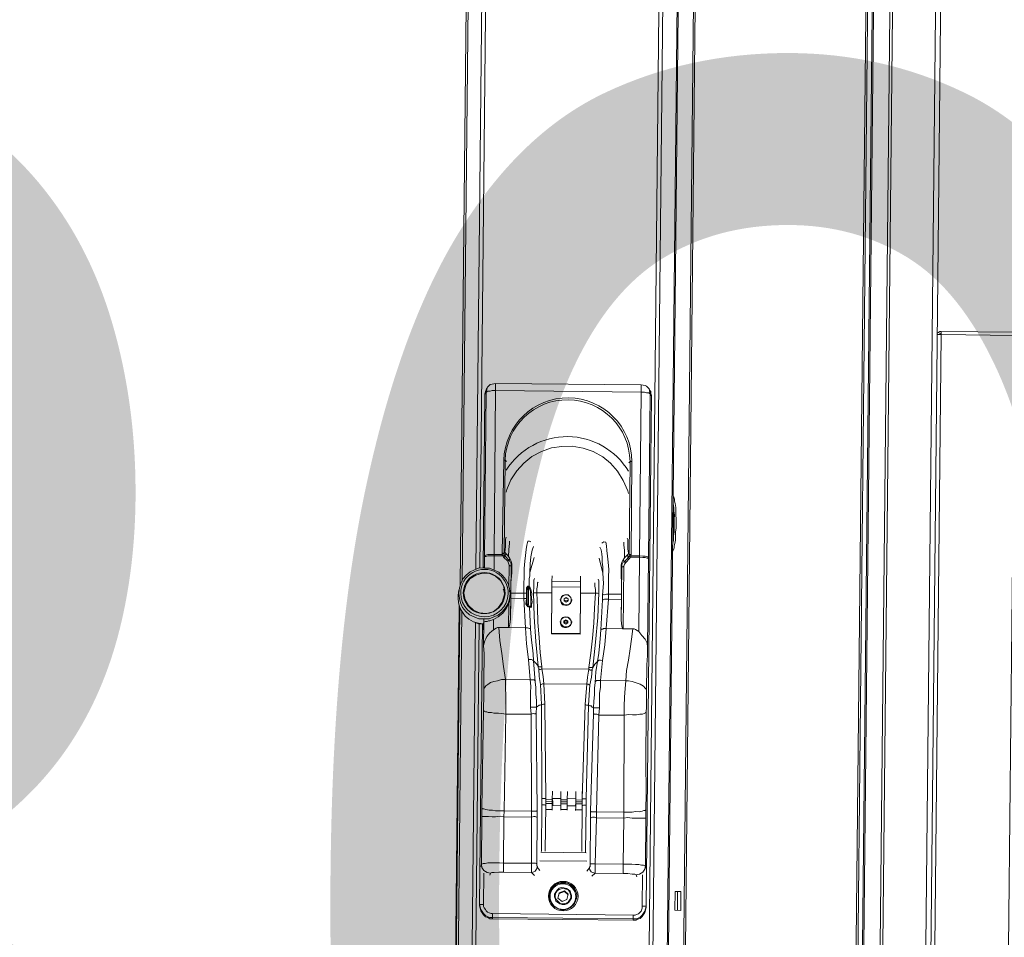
# Model space of a CAD drawing. Header units: metres. Extents: x 779 to 7046, y -512 to 9570.
# Tile 113 of 256: x 2473.997 to 2474.53, y -217.361 to -216.864. Entities that reach past the tile are written whole.
import ezdxf

# ---------------------------------------------------------------- set-up
doc = ezdxf.new("R2010")
doc.units = ezdxf.units.M
doc.linetypes.add('CIĄGłA', pattern=[0])
doc.layers.add('PDF _Geometria', color=7, linetype='Continuous')
doc.layers.add('zz-odwodnienie', color=5, linetype='Continuous')
doc.styles.get("Standard").update_dxf_attribs({"font": 'arial.ttf'})

# ---------------------------------------------------------------- blocks, each defined once
blk = doc.blocks.new('DYSTRYBUTOR GAZU HELIX 6000')
at = {"layer": 'PDF _Geometria', "lineweight": 9}
for points in [[(70878.05, 8545.73), (70877.69, 8545.73), (70877.34, 8545.73), (70877.34, 8543.62), (70877.34, 7793.61), (70877.34, 8543.62), (70877.69, 8543.62), (70878.4, 8543.62), (70885.81, 8543.62), (70886.51, 8543.62), (70886.87, 8543.62), (70887.56, 8543.62), (70887.9, 8543.62), (70892.51, 8543.62), (70977.53, 8543.62)], [(71108.05, 8545.73), (71131.68, 8545.73), (71131.68, 8543.62), (71131.68, 8543.26), (71131.68, 8542.91), (71131.68, 8542.56), (71131.68, 8542.21), (71131.68, 8541.5), (71132.03, 8541.5), (71132.74, 8541.5), (71133.1, 8541.5), (71133.79, 8541.5), (71134.16, 8541.5), (71134.52, 8541.5), (71134.52, 7278.18)], [(70990.57, 8543.62), (70983.87, 8543.62), (70983.87, 7177.64)], [(70992.34, 7177.3), (70992.34, 8543.62), (70992.34, 7177.3)], [(70885.81, 7177.64), (70885.81, 7773.13), (70885.81, 7177.64)], [(70981.76, 7177.64), (70981.76, 8543.62)], [(70981.76, 7177.64), (70981.76, 8543.62)], [(70983.87, 7177.64), (70983.87, 8543.62)], [(71107, 7180.11), (71107, 7180.82), (71107, 7181.54), (71107, 7182.58), (71107.34, 7182.58), (71107.69, 7182.58), (71108.05, 7182.58), (71108.4, 7182.58), (71108.4, 8541.5), (71131.68, 8541.5), (71131.68, 7182.58), (71108.4, 7182.58), (71108.4, 7181.54), (71108.4, 7180.82), (71108.4, 7180.11)], [(71097.47, 7181.87), (71097.47, 8541.5), (71097.83, 8541.5), (71098.16, 8541.5)], [(71107, 8541.5), (71098.16, 8541.5), (71098.16, 7181.87), (71107, 7182.58), (71107, 8541.5), (71107.34, 8541.5), (71107.69, 8541.5), (71108.05, 8541.5), (71108.4, 8541.5), (71108.4, 8542.21), (71108.4, 8542.56), (71108.4, 8542.91), (71108.4, 8543.26), (71108.4, 8543.62)], [(70992.34, 6717.27), (71000.45, 6717.27), (71000.82, 6717.27), (71001.17, 6717.27), (71001.52, 6717.27), (71001.52, 8267.39), (71001.52, 8267.74), (71001.52, 8268.09), (71001.52, 8268.45), (71029.74, 8268.45)], [(71029.74, 8267.39), (71001.52, 8267.39), (71001.17, 8267.39), (71000.82, 8267.39), (71000.45, 8267.39), (71000.45, 6717.27), (71000.45, 6716.91), (71000.1, 6716.57), (70999.74, 6716.57), (70999.39, 6716.22), (70992.34, 6716.22)], [(71059.72, 8268.45), (71087.23, 8268.45), (71087.23, 8268.09), (71087.23, 8267.74), (71087.23, 8267.39), (71088.3, 8267.39), (71089.7, 8266.68), (71091.13, 8266.33), (71092.17, 8265.27), (71092.88, 8264.22), (71093.58, 8263.16), (71093.94, 8261.74), (71093.94, 8260.33), (71093.94, 7239.39)], [(71093.94, 8260.33), (71094.65, 8260.33), (71095, 8260.33), (71095, 7239.39), (71094.65, 7239.39), (71093.94, 7239.39), (71092.53, 7239.39), (71092.53, 7237.26), (71093.24, 7237.26), (71093.58, 7237.26), (71093.94, 7237.26), (71094.29, 7237.26)], [(71136.66, 7249.97), (71136.29, 7249.97), (71135.95, 7249.97), (71135.59, 7249.97), (71134.52, 7249.97), (71135.22, 7250.33), (71135.95, 7250.33), (71136.66, 7250.33), (71136.66, 7931.9), (71135.95, 7931.9), (71135.22, 7931.9), (71134.52, 7931.9), (71134.52, 7931.54), (71134.52, 7932.59), (71135.22, 7932.96), (71135.95, 7933.65), (71136.66, 7933.65)], [(71136.66, 7932.59), (71136.29, 7932.59), (71135.95, 7932.25), (71135.59, 7931.9)], [(71176.51, 7933.65), (71136.66, 7933.65), (71136.66, 7933.31), (71136.66, 7932.96), (71136.66, 7932.59), (71136.66, 7932.25), (71136.66, 7931.9), (71176.51, 7931.9), (71176.51, 7250.33), (71177.21, 7250.33), (71177.92, 7250.33), (71178.27, 7249.97), (71178.62, 7249.97), (71177.56, 7249.97), (71177.21, 7249.97), (71176.87, 7249.97), (71176.51, 7249.97)], [(70889.69, 7897.33), (70890.04, 7897.33), (70890.04, 7897.67), (70890.4, 7898.02), (70890.73, 7899.79), (70891.08, 7900.85), (70891.8, 7901.55), (70892.51, 7902.26), (70893.57, 7902.61), (70895.34, 7902.97), (70974.35, 7902.97), (70976.47, 7902.61), (70977.18, 7902.26), (70977.86, 7901.55), (70978.58, 7900.85), (70978.94, 7899.79), (70979.29, 7898.02), (70979.29, 7809.48), (70979.29, 7809.13), (70979.29, 7760.8)], [(70890.4, 7899.79), (70890.73, 7900.49), (70890.73, 7900.14), (70890.4, 7899.44), (70890.04, 7898.39), (70889.69, 7897.33), (70889.69, 7802.78)], [(70890.04, 7898.74), (70890.4, 7899.44)], [(70895.34, 7902.97), (70895.34, 7901.91), (70895.34, 7900.49), (70895.34, 7899.08), (70893.57, 7899.08), (70892.51, 7898.74), (70891.8, 7898.74), (70891.08, 7898.74), (70890.73, 7898.39), (70890.4, 7898.02), (70890.4, 7809.48)], [(70890.4, 7809.13), (70890.4, 7809.48), (70891.08, 7809.83), (70892.15, 7810.19), (70893.57, 7810.19), (70895.68, 7810.19), (70895.34, 7899.08), (70974.35, 7899.08), (70974.35, 7810.19), (70976.11, 7810.19), (70977.53, 7810.19), (70978.94, 7809.83), (70979.29, 7809.48)], [(70895.34, 7902.97), (70895.34, 7902.97)], [(70896.73, 7615.45), (70972.95, 7615.45), (70972.95, 7615.1), (70972.95, 7614.74), (70972.95, 7614.4), (70972.95, 7614.05), (70972.95, 7613.69), (70972.95, 7613.34), (70972.95, 7612.62), (70896.73, 7612.62), (70896.73, 7613.34), (70972.95, 7613.34), (70974.35, 7613.34), (70975.39, 7613.69), (70976.82, 7614.4), (70977.86, 7615.45), (70978.58, 7616.51), (70979.29, 7617.57), (70979.65, 7618.98), (70980, 7620.39), (70980, 7897.33), (70979.65, 7897.33), (70979.65, 7897.67), (70979.29, 7898.02), (70979.29, 7898.39), (70978.94, 7898.39), (70978.58, 7898.74), (70977.86, 7898.74), (70977.18, 7898.74), (70976.11, 7899.08), (70974.35, 7899.08), (70974.35, 7900.49), (70974.35, 7901.91), (70974.35, 7902.97)], [(70974.35, 7902.97), (70974.35, 7902.97)], [(70980, 7897.33), (70979.65, 7898.39), (70979.65, 7899.44), (70978.94, 7900.14), (70978.94, 7900.49)], [(70979.29, 7899.44), (70979.65, 7899.08)], [(70901.69, 7844.05), (70902.04, 7845.46), (70904.14, 7850.75), (70907.32, 7855.68), (70911.21, 7859.93), (70915.43, 7863.45), (70920.74, 7866.27), (70926.01, 7868.4), (70931.66, 7869.09), (70937.31, 7869.45), (70943.3, 7868.4), (70948.6, 7866.63), (70953.89, 7863.81), (70958.12, 7860.27), (70962, 7856.04), (70965.18, 7851.1), (70967.65, 7845.46), (70968, 7844.05)], [(70967.65, 7810.55), (70968, 7810.89), (70968.36, 7811.59), (70968.69, 7810.89), (70968.69, 7861.34), (70969.05, 7861.34), (70969.41, 7861.34), (70969.76, 7861.34), (70969.76, 7810.89), (70969.76, 7810.19), (70969.41, 7810.55), (70969.05, 7810.55), (70968.69, 7810.55), (70968.69, 7810.19), (70968.69, 7809.83)], [(70992.34, 7813), (70992.68, 7813.71), (70993.04, 7814.78), (70993.04, 7815.83), (70993.4, 7817.24), (70993.75, 7819), (70993.75, 7821.12), (70993.75, 7823.23), (70994.11, 7825.7), (70994.11, 7827.82), (70994.11, 7830.3), (70993.75, 7832.77), (70993.75, 7834.87), (70993.75, 7836.64), (70993.4, 7838.77), (70993.04, 7840.17), (70993.04, 7841.22), (70992.68, 7842.29), (70992.34, 7842.65)], [(70992.34, 7816.89), (70992.34, 7817.24), (70992.68, 7819), (70992.68, 7821.12), (70993.04, 7823.23), (70993.04, 7825.7), (70993.04, 7827.82), (70993.04, 7830.3), (70993.04, 7832.77), (70992.68, 7834.87), (70992.68, 7836.64), (70992.34, 7838.77), (70992.34, 7839.1)], [(70901.33, 7811.59), (70901.69, 7814.42), (70901.69, 7816.89), (70901.69, 7818.65), (70902.04, 7819.71)], [(70967.65, 7819.71), (70968, 7819), (70968, 7817.58), (70968, 7816.18), (70968, 7814.06), (70968.36, 7811.59)], [(70903.79, 7817.58), (70903.79, 7816.18), (70903.43, 7813), (70903.43, 7809.13)], [(70914.03, 7781.95), (70914.03, 7782.31), (70914.39, 7782.31), (70914.03, 7782.31), (70913.68, 7782.67), (70913.68, 7783.02), (70913.32, 7783.36), (70913.68, 7786.56), (70913.32, 7786.56), (70913.32, 7789.38), (70912.61, 7789.38), (70911.9, 7789.38), (70911.9, 7793.95), (70911.9, 7798.53), (70911.9, 7802.78), (70912.25, 7806.66), (70912.61, 7809.83), (70912.96, 7813), (70913.32, 7815.47), (70913.68, 7817.58), (70914.75, 7817.58), (70915.43, 7817.24)], [(70913.68, 7817.58), (70913.68, 7817.58)], [(70915.08, 7800.67), (70915.08, 7805.24), (70915.43, 7809.13), (70916.14, 7812.66), (70916.84, 7814.78)], [(70954.59, 7800.67), (70954.59, 7804.19), (70954.23, 7806.66), (70954.23, 7809.13), (70953.89, 7811.23), (70953.53, 7813.35), (70952.83, 7814.78)], [(70954.59, 7788.67), (70954.95, 7789.02), (70955.65, 7789.02), (70956.7, 7789.38), (70957.77, 7789.38), (70957.77, 7793.95), (70957.77, 7798.53), (70957.77, 7802.78), (70957.42, 7806.66), (70957.06, 7809.83), (70956.7, 7813), (70956.36, 7815.47), (70956.01, 7817.58), (70954.95, 7817.58), (70953.89, 7816.89)], [(70956.01, 7817.58), (70956.01, 7817.58)], [(70965.87, 7817.58), (70965.87, 7816.18), (70966.23, 7813), (70966.23, 7809.13)], [(70904.85, 7775.25), (70904.85, 7804.19), (70904.5, 7804.19), (70904.14, 7804.19), (70903.79, 7804.53), (70903.43, 7805.6), (70903.08, 7806.66), (70900.61, 7808.77), (70900.26, 7809.48), (70895.68, 7809.48), (70893.57, 7809.48), (70892.15, 7809.48), (70891.08, 7809.13), (70890.4, 7809.13), (70890.4, 7802.78), (70887.56, 7802.78), (70885.09, 7801.71), (70882.62, 7800.67), (70880.52, 7798.89), (70878.73, 7796.78), (70877.69, 7794.3), (70876.98, 7791.85), (70876.62, 7789.02), (70876.98, 7786.2), (70877.69, 7783.72), (70878.73, 7781.26), (70880.52, 7779.14), (70882.62, 7777.36), (70885.09, 7776.32), (70887.56, 7775.25), (70890.4, 7775.25), (70890.4, 7773.49), (70891.08, 7773.85), (70892.15, 7773.85), (70892.87, 7774.21), (70893.57, 7774.21), (70895.68, 7774.91), (70898.14, 7776.32), (70900.61, 7778.43), (70902.39, 7780.9), (70903.79, 7783.72), (70904.14, 7784.78), (70904.14, 7785.85), (70904.5, 7787.96), (70904.5, 7789.71), (70904.14, 7790.78), (70904.14, 7790.07)], [(70895.68, 7802.07), (70895.68, 7809.48), (70895.68, 7810.19), (70899.9, 7810.19), (70900.26, 7810.55), (70900.61, 7810.55), (70900.96, 7810.55), (70900.96, 7810.19), (70900.96, 7809.83)], [(70900.61, 7808.77), (70900.96, 7808.77), (70901.33, 7809.13), (70901.33, 7809.48), (70900.96, 7809.83), (70900.61, 7809.48), (70900.26, 7809.48), (70899.9, 7809.83), (70899.9, 7810.19), (70899.9, 7810.89)], [(70900.96, 7810.19), (70900.96, 7810.89), (70901.33, 7811.59), (70901.69, 7810.89), (70902.04, 7810.55)], [(70905.21, 7805.24), (70904.85, 7806.66), (70904.14, 7808.06)], [(70917.21, 7808.77), (70915.08, 7800.67), (70915.08, 7798.89), (70914.75, 7797.13), (70914.75, 7795.36), (70914.75, 7792.9), (70915.08, 7792.9), (70915.43, 7792.18), (70915.78, 7790.78), (70916.14, 7789.02), (70916.14, 7786.92), (70916.48, 7784.78), (70916.14, 7783.02), (70916.14, 7781.95), (70915.78, 7781.61), (70915.08, 7781.95), (70915.78, 7769.97)], [(70953.89, 7769.97), (70954.59, 7786.2), (70954.59, 7788.67), (70954.95, 7795.01), (70954.59, 7800.67), (70952.47, 7808.77)], [(70965.53, 7808.06), (70964.82, 7806.66), (70964.47, 7805.24)], [(70969.05, 7808.77), (70968.69, 7808.77), (70968.36, 7809.13), (70968.36, 7809.48), (70968.69, 7809.83), (70969.05, 7809.83), (70969.05, 7809.48), (70969.41, 7809.48), (70969.76, 7809.83), (70969.76, 7810.19), (70974.35, 7810.19), (70974.35, 7809.48), (70969.41, 7809.48), (70969.05, 7808.77), (70966.94, 7806.66), (70966.23, 7805.6), (70965.87, 7804.53)], [(70968.69, 7810.19), (70968.69, 7810.89), (70969.05, 7810.89), (70969.41, 7810.89), (70969.76, 7810.89)], [(70979.29, 7809.13), (70978.58, 7809.13), (70977.53, 7809.48), (70976.11, 7809.48), (70974.35, 7809.48), (70974.35, 7769.26)], [(70890.04, 7803.49), (70890.04, 7803.13), (70890.04, 7802.78)], [(70890.4, 7802.78), (70893.21, 7802.78), (70895.68, 7801.71), (70898.14, 7800.67), (70900.26, 7798.89), (70902.04, 7796.78), (70903.43, 7794.3), (70904.14, 7791.85), (70904.5, 7789.02), (70904.14, 7786.2), (70903.43, 7783.72), (70902.04, 7781.26), (70900.26, 7779.14), (70898.14, 7777.36), (70895.68, 7776.32), (70893.21, 7775.25), (70890.4, 7775.25)], [(70904.85, 7786.56), (70904.85, 7789.38), (70904.85, 7795.01), (70905.21, 7800.31), (70905.21, 7805.24), (70904.85, 7804.19), (70904.85, 7805.24), (70904.5, 7805.96), (70904.14, 7806.66), (70903.79, 7807.01), (70903.43, 7807.01), (70903.08, 7806.66)], [(70903.79, 7792.54), (70903.79, 7804.53)], [(70964.82, 7789.38), (70957.77, 7789.38), (70957.77, 7786.56), (70964.82, 7786.56), (70964.82, 7775.25), (70965.18, 7772.08), (70965.53, 7771.03), (70965.53, 7770.67), (70965.87, 7770.67), (70965.87, 7804.53), (70965.53, 7804.19), (70965.18, 7804.19), (70964.82, 7804.19), (70964.82, 7775.25)], [(70966.94, 7806.66), (70966.58, 7806.66), (70966.23, 7807.01), (70965.53, 7806.66), (70965.18, 7805.96), (70964.82, 7805.24), (70964.82, 7804.19), (70964.47, 7805.24), (70964.47, 7800.31), (70964.82, 7795.01), (70964.82, 7789.38), (70964.82, 7786.56)], [(70917.21, 7790.07), (70917.21, 7792.9), (70917.21, 7794.67), (70917.21, 7796.42), (70917.56, 7797.48)], [(70952.12, 7797.48), (70952.47, 7796.42), (70952.47, 7794.67), (70952.47, 7792.54), (70952.47, 7790.07), (70952.12, 7776.67), (70951.07, 7763.25), (70949.65, 7749.5), (70949.29, 7749.5), (70948.95, 7749.5), (70948.24, 7749.5), (70947.53, 7749.5), (70947.53, 7748.45), (70922.13, 7748.45), (70922.13, 7749.5)], [(70942.59, 7798.89), (70942.59, 7796.08), (70942.59, 7795.36), (70942.59, 7794.3), (70942.59, 7792.9), (70942.59, 7791.85), (70942.59, 7789.71), (70942.59, 7767.86), (70927.08, 7767.86), (70927.08, 7789.71), (70927.08, 7791.85), (70927.08, 7793.61), (70927.08, 7795.01), (70927.08, 7795.36)], [(70927.08, 7792.9), (70927.08, 7793.61), (70927.08, 7794.67), (70927.08, 7796.08), (70927.08, 7798.89)], [(70914.39, 7782.31), (70914.39, 7783.36), (70914.39, 7785.13), (70914.39, 7786.92), (70914.39, 7788.67), (70914.39, 7790.43), (70914.39, 7791.49), (70914.03, 7792.18), (70914.03, 7792.54), (70914.39, 7792.54), (70914.75, 7792.18), (70914.03, 7792.18), (70913.68, 7792.18), (70913.68, 7792.54), (70913.32, 7792.54), (70913.68, 7792.54), (70913.68, 7792.9), (70914.03, 7793.25), (70914.39, 7793.25), (70914.75, 7793.25), (70914.75, 7792.9), (70914.75, 7792.54), (70914.39, 7792.54)], [(70913.68, 7789.02), (70913.68, 7789.38), (70913.32, 7789.38), (70913.32, 7792.54)], [(70913.68, 7792.18), (70913.68, 7792.54), (70914.03, 7792.54), (70914.39, 7792.54), (70914.39, 7792.9), (70914.75, 7792.9), (70914.75, 7793.25)], [(70913.68, 7792.54), (70914.03, 7792.54)], [(70913.68, 7786.56), (70913.68, 7789.02), (70913.68, 7792.18), (70914.03, 7792.18), (70914.03, 7791.85), (70913.68, 7790.78), (70913.68, 7789.38), (70913.68, 7787.6), (70913.68, 7785.85), (70913.68, 7784.42), (70914.03, 7783.02), (70914.03, 7782.31), (70913.68, 7782.67)], [(70914.03, 7792.54), (70914.03, 7792.54)], [(70914.03, 7792.18), (70914.03, 7792.18)], [(70914.03, 7792.18), (70914.03, 7792.18)], [(70914.03, 7792.18), (70914.03, 7792.18)], [(70914.03, 7792.18), (70914.03, 7792.18)], [(70914.03, 7792.18), (70914.03, 7792.18)], [(70914.03, 7792.18), (70914.03, 7792.18)], [(70915.43, 7782.31), (70915.78, 7782.31), (70915.78, 7783.36), (70915.78, 7785.13), (70915.78, 7786.92), (70915.43, 7788.67), (70915.43, 7790.43), (70915.08, 7791.49), (70914.75, 7792.18), (70915.08, 7792.18), (70915.08, 7792.54), (70915.08, 7792.9)], [(70950.35, 7795.36), (70950.35, 7795.01), (70950.35, 7793.61), (70950.71, 7791.85), (70950.71, 7789.71), (70942.59, 7789.71), (70942.59, 7767.5), (70927.08, 7767.5), (70927.08, 7789.71), (70918.95, 7789.71), (70918.95, 7791.85), (70919.31, 7793.61), (70919.31, 7795.01), (70919.67, 7795.36)], [(70927.08, 7796.08), (70942.59, 7796.08)], [(70927.08, 7791.49), (70927.08, 7792.9), (70942.59, 7792.9), (70942.59, 7791.49)], [(70876.26, 7786.56), (70876.62, 7783.72), (70877.34, 7780.9), (70878.73, 7778.79), (70880.16, 7776.67), (70882.26, 7774.91), (70884.75, 7773.49), (70887.56, 7772.44), (70890.04, 7772.44), (70887.56, 7772.8), (70884.75, 7773.49), (70882.26, 7774.91), (70880.16, 7776.67), (70878.73, 7778.79), (70877.34, 7781.26), (70876.62, 7783.72), (70876.26, 7786.56), (70876.26, 7787.96), (70876.62, 7790.78)], [(70876.26, 7786.56), (70876.26, 7786.56)], [(70879.45, 7788.31), (70879.45, 7787.25)], [(70901.69, 7787.96), (70901.69, 7788.67), (70901.33, 7789.71), (70900.96, 7790.78), (70900.61, 7791.49)], [(70901.33, 7789.02), (70900.96, 7790.78)], [(70914.03, 7782.67), (70913.32, 7783.36), (70912.96, 7783.36), (70913.32, 7786.56), (70912.61, 7786.56), (70911.9, 7786.56), (70904.85, 7786.56), (70904.85, 7775.25), (70904.5, 7772.44), (70904.14, 7771.03), (70904.14, 7770.67), (70903.79, 7770.67), (70903.79, 7783.72)], [(70914.75, 7753.4), (70915.78, 7753.4), (70916.48, 7753.4), (70917.21, 7753.04), (70917.56, 7752.69), (70917.21, 7756.55), (70916.84, 7759.73), (70916.48, 7762.57), (70916.14, 7765.75), (70915.78, 7769.97), (70915.43, 7770.33), (70915.08, 7770.33), (70914.03, 7770.67), (70912.96, 7770.67), (70911.9, 7786.56), (70911.9, 7789.38), (70904.85, 7789.38)], [(70914.39, 7791.49), (70913.68, 7791.49)], [(70935.89, 7785.48), (70935.89, 7786.56), (70934.84, 7787.25), (70933.78, 7786.56), (70933.78, 7785.48), (70934.84, 7784.78), (70935.89, 7785.48), (70935.89, 7785.85), (70934.84, 7785.48), (70933.78, 7785.85), (70933.78, 7785.48)], [(70934.48, 7786.92), (70934.84, 7786.92), (70935.2, 7786.92)], [(70952.47, 7790.07), (70952.47, 7789.71), (70951.78, 7789.71), (70951.42, 7789.71), (70950.71, 7789.71), (70950.35, 7781.61), (70950, 7773.49), (70949.29, 7765.39), (70948.6, 7757.26), (70947.53, 7749.5)], [(70954.95, 7753.4), (70953.89, 7753.4), (70953.18, 7753.4), (70952.47, 7753.04), (70952.12, 7752.69), (70952.83, 7757.26), (70953.18, 7761.14), (70953.53, 7765.04), (70953.89, 7769.97), (70954.23, 7770.33), (70954.59, 7770.33), (70954.95, 7770.33), (70955.3, 7770.67), (70955.65, 7770.67), (70956.7, 7770.67), (70957.77, 7786.56), (70956.7, 7786.56), (70955.65, 7786.56), (70954.95, 7786.2), (70954.59, 7786.2)], [(70876.98, 7180.82), (70876.98, 7781.95)], [(70914.75, 7781.95), (70914.75, 7782.31), (70914.39, 7782.31), (70914.75, 7782.31), (70915.08, 7782.31), (70915.08, 7781.95), (70914.75, 7781.95), (70914.39, 7781.95), (70914.03, 7782.31), (70913.68, 7782.31), (70913.68, 7782.67), (70913.32, 7782.67), (70913.32, 7783.02), (70912.96, 7783.36)], [(70914.03, 7782.31), (70914.03, 7782.31)], [(70914.03, 7782.31), (70914.03, 7782.31)], [(70914.03, 7782.31), (70914.75, 7782.31), (70915.43, 7782.31), (70915.43, 7781.95), (70915.78, 7781.95), (70915.78, 7781.61)], [(70915.78, 7781.95), (70915.43, 7782.31), (70915.08, 7782.31)], [(70877.34, 7177.3), (70877.34, 7780.9)], [(70877.34, 7177.3), (70877.34, 7780.9)], [(70889.69, 7772.44), (70889.69, 7620.39), (70889.69, 7619.68), (70890.04, 7618.26), (70890.4, 7616.87), (70891.08, 7615.8), (70891.8, 7614.74), (70892.87, 7613.69), (70894.26, 7613.34), (70895.34, 7612.62), (70896.73, 7612.62)], [(70890.73, 7737.17), (70890.73, 7741.73), (70890.73, 7746.34), (70890.73, 7751.26), (70890.73, 7756.22), (70890.4, 7760.8), (70890.4, 7773.49), (70890.04, 7772.44), (70890.04, 7771.03), (70890.04, 7770.33), (70890.04, 7769.97), (70890.04, 7769.61), (70890.04, 7769.26)], [(70890.04, 7772.44), (70890.04, 7772.44)], [(70890.4, 7773.49), (70890.4, 7773.49)], [(70890.73, 7725.53), (70890.73, 7728.34), (70890.73, 7731.52), (70890.73, 7734.34), (70890.73, 7737.17), (70891.08, 7737.87), (70891.8, 7738.93), (70892.87, 7739.62), (70894.26, 7740.69), (70896.04, 7741.4), (70898.14, 7741.73), (70900.26, 7742.45), (70902.39, 7742.45), (70901.33, 7749.5), (70900.26, 7756.55), (70899.22, 7763.61), (70898.5, 7770.67), (70897.79, 7770.67), (70897.09, 7770.33), (70895.68, 7769.26), (70895.68, 7774.91)], [(70898.5, 7770.67), (70903.79, 7770.67), (70912.96, 7770.67), (70913.68, 7761.85), (70914.75, 7753.4), (70915.78, 7742.45), (70916.84, 7742.45), (70917.9, 7742.45), (70918.26, 7742.09), (70918.61, 7741.4)], [(70933.78, 7773.49), (70933.78, 7774.57), (70934.84, 7775.25), (70935.89, 7774.57), (70935.89, 7773.49)], [(70933.78, 7773.85), (70933.78, 7774.21), (70934.13, 7774.21), (70934.48, 7774.57), (70934.84, 7774.57), (70935.2, 7774.57), (70935.56, 7774.21), (70935.89, 7774.21), (70935.89, 7773.85)], [(70934.48, 7774.91), (70934.84, 7774.91), (70935.2, 7774.91)], [(70979.29, 7668.01), (70978.94, 7668.01), (70978.22, 7668.01), (70977.18, 7668.01), (70975.75, 7668.01), (70973.64, 7668.01), (70971.87, 7668.01), (70969.41, 7668.37), (70967.3, 7668.01), (70967.3, 7671.2), (70969.41, 7671.2), (70971.87, 7671.2), (70973.64, 7671.54), (70975.75, 7671.54), (70977.18, 7671.89), (70978.22, 7672.24), (70978.94, 7672.24), (70979.29, 7672.6), (70979.29, 7681.42), (70978.94, 7699.07), (70978.94, 7725.53), (70978.58, 7725.17), (70977.86, 7724.82), (70976.82, 7724.46), (70975.39, 7724.46), (70973.64, 7724.1), (70971.52, 7724.1), (70969.41, 7724.1), (70966.94, 7723.74), (70966.94, 7728.69), (70966.94, 7733.63), (70967.3, 7738.22), (70967.65, 7742.45), (70968, 7748.09), (70969.05, 7753.73), (70969.76, 7759.73), (70970.47, 7765.04), (70971.17, 7770.67), (70965.87, 7770.67), (70956.7, 7770.67), (70956.01, 7761.85), (70954.95, 7753.4), (70953.89, 7742.45), (70952.83, 7742.45), (70951.78, 7742.45), (70951.42, 7742.09), (70951.07, 7741.4), (70950.71, 7738.22), (70950.71, 7734.7), (70950.35, 7731.17), (70950.35, 7727.64), (70950.71, 7727.64), (70951.42, 7727.64), (70952.47, 7727.64), (70953.53, 7727.64), (70953.18, 7723.74), (70966.94, 7723.74), (70967.3, 7671.2), (70952.47, 7671.2), (70952.47, 7669.78), (70952.47, 7668.01), (70951.42, 7668.37), (70950.35, 7668.37), (70949.65, 7668.01), (70949.29, 7668.01)], [(70978.94, 7737.17), (70978.94, 7741.73), (70978.94, 7746.34), (70978.94, 7751.26), (70979.29, 7756.22), (70979.29, 7760.8), (70978.94, 7762.91), (70977.86, 7765.04), (70976.11, 7767.14), (70974.35, 7769.26), (70972.58, 7770.33), (70971.87, 7770.67), (70971.17, 7770.67)], [(70923.92, 7729.39), (70923.21, 7729.39), (70922.48, 7729.05), (70922.13, 7729.05), (70921.42, 7739.98), (70920.74, 7744.22), (70920.38, 7748.45), (70920.02, 7749.16), (70920.02, 7749.86), (70918.95, 7751.26), (70917.56, 7752.69), (70918.61, 7741.4), (70918.95, 7738.22), (70918.95, 7734.7), (70919.31, 7731.17), (70919.31, 7727.64), (70918.95, 7727.64), (70918.26, 7727.64), (70917.56, 7727.64), (70916.14, 7727.64)], [(70951.07, 7741.4), (70951.42, 7747.05), (70952.12, 7752.69), (70950.71, 7751.26), (70949.65, 7749.5), (70949.65, 7749.16), (70949.29, 7748.45), (70948.95, 7744.22), (70948.24, 7739.98), (70947.53, 7729.05), (70947.18, 7729.05), (70946.48, 7729.05), (70945.77, 7729.39), (70944.7, 7678.23), (70945.42, 7678.23), (70946.13, 7678.23), (70946.83, 7678.23)], [(70921.42, 7739.98), (70921.78, 7739.98), (70922.48, 7740.34), (70923.21, 7740.34), (70922.84, 7744.22), (70922.13, 7748.45), (70921.42, 7748.09), (70921.07, 7748.09), (70920.38, 7748.45)], [(70948.24, 7739.98), (70947.88, 7739.98), (70947.18, 7740.34), (70946.48, 7740.34), (70946.83, 7744.22), (70947.53, 7748.45), (70948.24, 7748.09), (70948.95, 7748.09), (70949.29, 7748.45)], [(70919.31, 7724.46), (70918.95, 7724.1), (70918.26, 7724.1), (70917.56, 7724.1), (70916.48, 7723.74), (70917.21, 7671.2), (70902.39, 7671.2), (70900.26, 7671.2), (70897.79, 7671.2), (70896.04, 7671.54), (70894.26, 7671.54), (70892.51, 7671.89), (70891.44, 7672.24), (70890.73, 7672.24), (70890.4, 7672.6), (70890.73, 7725.53), (70891.08, 7725.17), (70891.8, 7724.82), (70892.15, 7724.82), (70892.51, 7724.82), (70893.21, 7724.46), (70894.26, 7724.46), (70894.6, 7724.46), (70894.96, 7724.46), (70896.39, 7724.1), (70897.43, 7724.1), (70898.86, 7724.1), (70900.61, 7724.1), (70902.74, 7723.74), (70916.48, 7723.74), (70916.14, 7727.64), (70916.14, 7731.52), (70916.14, 7735.38), (70916.14, 7738.93), (70915.78, 7742.45), (70902.39, 7742.45), (70902.39, 7738.22), (70902.74, 7733.63), (70902.74, 7728.69), (70902.74, 7723.74), (70902.39, 7671.2), (70902.39, 7668.01), (70900.26, 7668.37), (70897.79, 7668.01), (70896.04, 7668.01), (70893.91, 7668.01), (70892.51, 7668.01), (70891.44, 7668.01), (70890.73, 7668.01), (70890.4, 7668.01)], [(70945.77, 7729.39), (70946.48, 7740.34), (70923.21, 7740.34), (70923.92, 7729.39), (70924.96, 7678.23), (70924.25, 7678.23), (70923.56, 7678.23), (70923.21, 7678.23), (70922.84, 7678.23)], [(70978.94, 7725.53), (70978.94, 7728.34), (70978.94, 7731.52), (70978.94, 7734.34), (70978.94, 7737.17), (70978.94, 7737.87), (70978.22, 7738.56), (70977.18, 7739.62), (70975.39, 7740.69), (70973.3, 7741.4), (70971.17, 7742.09), (70969.05, 7742.45), (70967.65, 7742.45), (70953.89, 7742.45), (70953.89, 7738.93), (70953.53, 7735.38), (70953.53, 7731.52), (70953.53, 7727.64)], [(70924.96, 7678.23), (70924.96, 7676.83), (70924.96, 7675.43), (70924.96, 7674.36), (70924.25, 7674.72), (70923.56, 7674.72), (70923.21, 7674.72), (70922.84, 7674.72), (70922.84, 7678.23), (70922.13, 7729.05), (70921.42, 7728.69), (70920.74, 7728.69), (70920.02, 7727.98), (70919.31, 7727.64), (70919.31, 7724.46), (70920.38, 7671.54), (70920.38, 7668.01), (70920.38, 7642.96), (70920.38, 7642.27), (70920.38, 7641.56), (70920.74, 7641.21), (70920.74, 7640.85), (70920.38, 7639.79), (70919.67, 7638.74), (70918.95, 7638.38), (70917.56, 7638.02), (70919.31, 7636.27)], [(70944.7, 7678.23), (70944.7, 7676.83), (70944.7, 7675.43), (70944.7, 7674.36), (70945.42, 7674.72), (70946.13, 7674.72), (70946.48, 7674.72), (70946.83, 7674.72), (70946.83, 7678.23), (70947.53, 7729.05), (70948.24, 7728.69), (70948.95, 7728.69), (70949.65, 7727.98), (70950.35, 7727.64), (70950.35, 7724.46), (70949.29, 7671.54), (70949.29, 7668.01), (70949.29, 7642.96), (70949.29, 7642.6), (70949.29, 7642.27), (70949.29, 7641.56), (70948.95, 7641.21), (70948.95, 7640.85), (70949.29, 7639.79), (70950, 7638.74), (70950.71, 7638.38), (70952.12, 7638.02), (70950.35, 7636.27)], [(70950.35, 7724.46), (70950.71, 7724.1), (70951.42, 7724.1), (70952.12, 7724.1), (70953.18, 7723.74), (70952.47, 7671.2), (70951.42, 7671.2), (70950.35, 7671.2), (70949.65, 7671.2), (70949.29, 7671.54)], [(70924.96, 7682.13), (70924.96, 7677.54), (70924.96, 7677.19), (70924.96, 7676.83), (70924.96, 7676.48), (70924.96, 7675.43), (70924.96, 7674.72), (70924.96, 7674.36), (70924.96, 7673.65), (70924.96, 7673.31), (70924.96, 7672.95), (70924.96, 7672.6), (70924.96, 7672.24), (70924.96, 7671.89)], [(70928.48, 7682.13), (70928.48, 7677.54), (70928.48, 7677.19), (70928.48, 7676.83), (70928.48, 7676.48), (70928.48, 7675.43), (70928.48, 7674.72), (70928.48, 7674.36), (70928.48, 7673.65), (70928.48, 7673.31), (70928.48, 7672.95), (70928.48, 7672.6), (70928.48, 7672.24), (70928.48, 7671.89)], [(70933.08, 7682.13), (70933.08, 7677.54), (70933.08, 7677.19), (70933.08, 7676.83), (70933.08, 7676.48), (70933.08, 7675.43), (70933.08, 7674.72), (70933.08, 7674.36), (70933.08, 7673.65), (70933.08, 7673.31), (70933.08, 7672.95), (70933.08, 7672.6), (70933.08, 7672.24), (70933.08, 7671.89)], [(70936.6, 7682.13), (70936.6, 7677.54), (70936.6, 7677.19), (70936.6, 7676.83), (70936.6, 7676.48), (70936.6, 7675.43), (70936.6, 7674.72), (70936.6, 7674.36), (70936.6, 7673.65), (70936.6, 7673.31), (70936.6, 7672.95), (70936.6, 7672.6), (70936.6, 7672.24), (70936.6, 7671.89)], [(70941.19, 7682.13), (70941.19, 7677.54), (70941.19, 7677.19), (70941.19, 7676.83), (70941.19, 7676.48), (70941.19, 7675.43), (70941.19, 7674.72), (70941.19, 7674.36), (70941.19, 7673.65), (70941.19, 7673.31), (70941.19, 7672.95), (70941.19, 7672.6), (70941.19, 7672.24), (70941.19, 7671.89)], [(70944.7, 7682.13), (70944.7, 7677.54), (70944.7, 7677.19), (70944.7, 7676.83), (70944.7, 7676.48), (70944.7, 7675.43), (70944.7, 7674.72), (70944.7, 7674.36), (70944.7, 7673.65), (70944.7, 7673.31), (70944.7, 7672.95), (70944.7, 7672.6), (70944.7, 7672.24), (70944.7, 7671.89)], [(70922.84, 7649.32), (70922.84, 7674.72)], [(70924.96, 7678.23), (70924.96, 7678.23)], [(70924.96, 7677.54), (70928.48, 7677.54)], [(70924.96, 7676.48), (70928.48, 7676.48)], [(70924.96, 7675.43), (70928.48, 7675.43)], [(70924.96, 7649.67), (70924.96, 7674.36)], [(70933.08, 7677.54), (70936.6, 7677.54)], [(70933.08, 7676.48), (70936.6, 7676.48)], [(70933.08, 7675.43), (70936.6, 7675.43)], [(70941.19, 7677.54), (70944.7, 7677.54)], [(70941.19, 7676.48), (70944.7, 7676.48)], [(70941.19, 7675.43), (70944.7, 7675.43)], [(70944.7, 7678.23), (70944.7, 7678.23)], [(70944.7, 7649.67), (70944.7, 7674.36)], [(70946.83, 7674.72), (70946.83, 7649.32)], [(70920.38, 7642.96), (70920.02, 7642.96), (70919.67, 7642.96), (70918.61, 7642.96), (70917.56, 7642.96), (70917.56, 7641.21), (70917.56, 7639.79), (70917.56, 7638.38), (70917.56, 7638.02), (70902.39, 7638.02), (70902.39, 7638.38), (70902.39, 7639.79), (70902.39, 7641.21), (70902.39, 7642.96), (70900.26, 7642.96), (70897.79, 7642.96), (70895.68, 7642.96), (70893.91, 7642.96), (70892.51, 7642.6), (70891.44, 7642.6), (70890.73, 7642.27), (70890.4, 7642.27), (70890.4, 7668.01), (70890.4, 7672.6)], [(70920.38, 7671.54), (70920.02, 7671.2), (70919.31, 7671.2), (70918.26, 7671.2), (70917.21, 7671.2), (70917.21, 7668.01), (70902.39, 7668.01), (70902.39, 7642.96), (70917.56, 7642.96), (70917.21, 7668.01), (70918.61, 7668.37), (70919.31, 7668.37), (70920.02, 7668.01), (70920.38, 7668.01)], [(70924.96, 7672.24), (70928.48, 7672.24)], [(70933.08, 7672.24), (70936.6, 7672.24)], [(70941.19, 7672.24), (70944.7, 7672.24)], [(70979.29, 7672.6), (70979.29, 7668.01), (70979.29, 7642.27), (70978.94, 7642.27), (70978.22, 7642.6), (70977.18, 7642.6), (70975.75, 7642.96), (70974, 7642.96), (70971.87, 7642.96), (70969.76, 7642.96), (70967.3, 7642.96), (70967.3, 7641.21), (70967.3, 7639.79), (70967.3, 7638.38), (70967.3, 7638.02), (70952.12, 7638.02), (70952.12, 7638.38), (70952.12, 7639.79), (70952.12, 7641.21), (70952.12, 7642.96), (70967.3, 7642.96), (70967.3, 7668.01), (70952.47, 7668.01), (70952.12, 7642.96), (70951.07, 7642.96), (70950, 7642.96), (70949.65, 7642.96), (70949.29, 7642.96)], [(70947.18, 7648.96), (70922.48, 7648.96)], [(70902.39, 7638.02), (70899.9, 7638.02), (70897.43, 7637.68), (70896.04, 7637.68), (70895.34, 7637.32), (70893.57, 7637.68), (70891.8, 7638.74), (70890.73, 7640.49), (70890.4, 7642.27), (70890.04, 7640.85)], [(70922.13, 7644.38), (70947.53, 7644.38)], [(70979.65, 7640.85), (70979.29, 7642.27), (70978.94, 7640.49), (70977.86, 7638.74), (70976.11, 7637.68), (70974.35, 7637.32), (70973.64, 7637.68), (70972.23, 7637.68), (70969.76, 7638.02), (70967.3, 7638.02)], [(70891.8, 7620.39), (70891.8, 7637.32)], [(70894.96, 7636.27), (70895.34, 7637.32)], [(70922.13, 7639.09), (70920.74, 7640.85)], [(70948.95, 7640.85), (70947.53, 7639.09)], [(70974.69, 7636.27), (70974.35, 7637.32)], [(70977.86, 7637.32), (70977.86, 7620.39)], [(70942.25, 7625.33), (70942.25, 7626.74), (70941.55, 7628.13), (70940.83, 7629.57), (70939.78, 7630.62), (70938.36, 7631.67), (70936.95, 7632.39), (70935.2, 7632.39), (70933.78, 7632.39), (70932.02, 7632.03), (70930.61, 7631.32), (70929.56, 7630.26), (70928.48, 7628.87), (70927.78, 7627.44), (70927.43, 7625.68), (70927.43, 7625.33)], [(70932.02, 7624.26), (70932.72, 7626.74), (70932.72, 7627.08)], [(70932.72, 7626.74), (70935.56, 7627.79)], [(70937.65, 7626.04), (70935.56, 7627.79), (70935.56, 7628.13)], [(70995.52, 7628.51), (70998.7, 7628.51), (70998.7, 7618.26), (70995.52, 7618.26)], [(70996.92, 7618.26), (70996.92, 7628.51)], [(70927.78, 7624.97), (70927.78, 7624.97)], [(70941.89, 7624.97), (70941.89, 7624.97)], [(70972.95, 7612.62), (70974.35, 7612.62), (70975.39, 7613.34), (70976.82, 7613.69), (70977.86, 7614.74), (70978.58, 7615.8), (70979.29, 7616.87), (70979.65, 7618.26), (70980, 7619.68), (70980, 7620.39), (70979.65, 7620.39), (70979.29, 7620.39), (70978.94, 7620.39), (70978.58, 7620.39), (70978.22, 7620.39), (70977.86, 7620.39), (70977.86, 7619.34), (70977.53, 7618.62), (70977.18, 7617.57), (70976.47, 7616.87), (70975.75, 7616.15), (70974.69, 7615.8), (70974, 7615.45), (70972.95, 7615.45)]]:
    blk.add_lwpolyline(points, dxfattribs=at)
for points in [[(70878.4, 8543.62), (70878.4, 7795.36)], [(70885.81, 8543.62), (70885.81, 7802.07)], [(70887.9, 8543.62), (70887.9, 7802.78)], [(70983.87, 7177.64), (70991.64, 7177.3), (70983.87, 7177.3), (70991.64, 7177.3), (70991.64, 8543.62), (70991.64, 7177.3), (70990.57, 7177.3), (70990.57, 7177.3), (70982.83, 7177.64)], [(70900.96, 7861.34), (70900.61, 7861.34), (70900.26, 7861.34), (70899.9, 7810.89), (70900.26, 7810.89), (70900.61, 7810.89), (70900.96, 7810.89)], [(70902.04, 7810.55), (70901.33, 7809.48), (70903.79, 7807.01), (70904.14, 7808.06), (70903.43, 7809.13), (70902.74, 7809.83), (70902.39, 7810.19)], [(70966.23, 7809.13), (70966.94, 7809.83), (70967.3, 7810.19), (70967.65, 7810.55), (70968.36, 7809.48), (70966.23, 7807.01), (70965.53, 7808.06)], [(70879.45, 7789.02), (70880.16, 7785.48), (70881.91, 7782.31), (70884.75, 7779.84), (70887.9, 7778.43), (70891.8, 7778.08), (70895.34, 7779.14), (70898.14, 7781.26), (70900.26, 7784.42), (70901.33, 7787.96), (70901.33, 7789.02), (70900.96, 7792.9), (70899.22, 7796.08), (70896.39, 7798.53), (70892.87, 7799.95), (70889.34, 7799.95), (70885.81, 7798.89), (70882.62, 7796.78), (70880.52, 7793.95), (70879.45, 7790.07)], [(70918.95, 7789.71), (70919.31, 7781.61), (70919.67, 7773.49), (70920.38, 7765.39), (70921.07, 7757.26), (70922.13, 7749.5), (70921.42, 7749.5), (70920.74, 7749.5), (70920.38, 7749.5), (70920.02, 7749.86), (70918.61, 7763.25), (70917.56, 7776.67), (70917.21, 7790.07), (70917.21, 7789.71), (70917.9, 7789.71), (70918.26, 7789.71)], [(70878.4, 7779.49), (70878.4, 7177.3)], [(70937.65, 7774.21), (70937.65, 7773.85), (70938, 7774.21), (70938, 7773.85), (70937.65, 7772.8), (70937.31, 7772.08), (70936.25, 7771.37), (70935.2, 7771.03), (70934.13, 7771.03), (70933.08, 7771.37), (70932.36, 7772.08), (70932.02, 7773.13), (70931.66, 7774.21), (70932.02, 7773.85), (70932.02, 7774.21), (70932.02, 7774.91), (70932.36, 7775.61), (70933.08, 7776.32), (70934.13, 7776.67), (70934.84, 7776.67), (70935.89, 7776.67), (70936.6, 7775.96), (70937.31, 7775.25), (70937.65, 7774.57)], [(70887.9, 7772.44), (70887.9, 7177.64)], [(70933.78, 7773.49), (70934.84, 7772.8), (70935.89, 7773.49), (70935.89, 7773.85), (70934.84, 7773.49), (70933.78, 7773.85)], [(70933.08, 7678.23), (70933.08, 7676.83), (70933.08, 7675.43), (70933.08, 7674.36), (70928.83, 7674.36), (70928.83, 7675.43), (70928.83, 7676.83), (70928.48, 7678.23)], [(70936.6, 7678.23), (70941.19, 7678.23), (70941.19, 7676.83), (70941.19, 7675.43), (70940.83, 7674.36), (70936.6, 7674.36), (70936.6, 7675.43), (70936.6, 7676.83)], [(70939.07, 7626.74), (70938.71, 7628.13), (70937.65, 7628.87), (70936.6, 7629.57), (70935.2, 7629.92), (70933.78, 7629.92), (70932.72, 7629.57), (70931.66, 7628.51), (70930.95, 7627.44), (70930.25, 7626.4), (70930.25, 7624.97), (70930.61, 7623.93), (70930.95, 7622.5), (70932.02, 7621.79), (70933.08, 7621.1), (70934.48, 7620.75), (70935.89, 7620.75), (70936.95, 7621.1), (70938, 7622.14), (70938.71, 7623.22), (70939.43, 7624.26), (70939.43, 7625.68)], [(70938.71, 7626.74), (70938.36, 7627.79), (70937.31, 7628.87), (70936.25, 7629.21), (70934.84, 7629.57), (70933.78, 7629.21), (70932.72, 7628.87), (70931.66, 7628.13), (70930.95, 7627.08), (70930.61, 7625.68), (70930.61, 7624.61), (70931.3, 7623.22), (70932.02, 7622.5), (70933.08, 7621.45), (70934.13, 7621.1), (70935.2, 7621.1), (70936.6, 7621.45), (70937.65, 7622.14), (70938.36, 7623.22), (70939.07, 7624.26), (70939.07, 7625.68)], [(70932.02, 7624.26), (70932.72, 7627.08), (70935.56, 7628.13), (70937.65, 7626.4), (70936.95, 7623.57), (70934.48, 7622.5)], [(70995.52, 7628.51), (70995.52, 7618.26)], [(70896.73, 7613.34), (70896.73, 7613.69), (70896.73, 7614.05), (70896.73, 7614.4), (70896.73, 7614.74), (70896.73, 7615.1), (70896.73, 7615.45), (70896.04, 7615.45), (70894.96, 7615.8), (70893.91, 7616.15), (70893.21, 7616.87), (70892.87, 7617.57), (70892.15, 7618.62), (70891.8, 7619.34), (70891.8, 7620.39), (70891.44, 7620.39), (70891.08, 7620.39), (70890.73, 7620.39), (70890.4, 7620.39), (70890.04, 7620.39), (70889.69, 7620.39), (70890.04, 7618.98), (70890.4, 7617.57), (70891.08, 7616.51), (70891.8, 7615.45), (70892.87, 7614.4), (70894.26, 7613.69), (70895.34, 7613.34)]]:
    blk.add_lwpolyline(points, close=True, dxfattribs=at)
for points in [[(70901.69, 7860.65), (70900.96, 7861.34, -0.97929), (70968.69, 7861.34), (70968, 7860.65)], [(70927.78, 7624.26, 0.921415), (70941.89, 7624.97), (70941.89, 7624.26), (70941.55, 7622.87), (70940.83, 7621.45), (70939.78, 7620.04), (70938.71, 7618.98), (70937.31, 7618.26), (70935.56, 7617.92), (70934.13, 7617.92), (70932.72, 7618.26), (70931.3, 7618.98), (70929.9, 7620.04), (70928.83, 7621.1), (70928.14, 7622.5), (70927.78, 7624.26), (70927.78, 7624.97)]]:
    blk.add_lwpolyline(points, format="xyb", dxfattribs=at)
for points in [[(70903.43, 7789.02, -0.98657), (70877.69, 7789.02, -1.014521)], [(70890.4, 7778.08, -1.017381), (70890.4, 7800.31, -1.016315)], [(70932.02, 7786.2), (70932.02, 7786.92), (70932.36, 7787.6), (70933.08, 7788.31), (70934.13, 7788.67), (70934.84, 7788.67), (70935.89, 7788.67), (70936.6, 7787.96), (70937.31, 7787.25), (70937.65, 7786.56), (70937.65, 7786.2), (70937.65, 7785.48), (70937.31, 7784.42), (70936.6, 7783.72), (70935.56, 7783.36), (70934.84, 7783.36), (70933.78, 7783.36), (70933.08, 7784.08), (70932.36, 7784.78), (70932.02, 7785.48), (70932.02, 7786.2), (70932.02, 7785.85), (70931.66, 7786.2), (70932.02, 7785.13), (70932.36, 7784.08), (70933.08, 7783.36), (70934.13, 7783.02), (70935.2, 7783.02), (70936.25, 7783.36), (70937.31, 7784.08), (70937.65, 7784.78), (70938, 7785.85), (70938, 7786.2), (70937.65, 7785.85), (70937.65, 7786.2, 0.914854)], [(70937.65, 7774.21), (70937.65, 7773.13), (70937.31, 7772.44), (70936.6, 7771.73), (70935.56, 7771.37), (70934.84, 7771.37), (70933.78, 7771.37), (70933.08, 7772.08), (70932.36, 7772.8), (70932.02, 7773.49), (70932.02, 7774.21, -0.914854)]]:
    blk.add_lwpolyline(points, format="xyb", close=True, dxfattribs=at)
for centre, radius in [((70934.94, 7625.33), 8.02), ((70934.78, 7625.48), 7.47), ((70934.75, 7625.06), 6.96), ((70934.75, 7625.06), 6.96)]:
    blk.add_circle(centre, radius, dxfattribs=at)
for centre, radius, start, end in [((70935.01, 7860.8), 34.75, 0.8838, 179.1162), ((70934.84, 7835.53), 38.98, 31.7388, 148.2612), ((70838.99, 7828), 153.71, 356.1161, 3.8839), ((70902.4, 7759.18), 12.11, 123.6711, 172.3465)]:
    blk.add_arc(centre, radius, start, end, dxfattribs=at)
blk = doc.blocks.new('B-B')
at = {"color": 18, "lineweight": 0, "true_color": 0x000000, "xscale": 0.001, "yscale": 0.001, "zscale": 0.001, "rotation": 279.9584339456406}
blk.add_blockref('DYSTRYBUTOR GAZU HELIX 6000', (0.46072, -3.54253, -10.04), dxfattribs=at)
at = {"layer": 'zz-odwodnienie', "color": 242, "true_color": 0xcd2027, "insert": (20.74891, -72.40851, -10.04), "char_height": 0.9, "width": 5.7840853, "attachment_point": 3, "rotation": 280.5512}
blk.add_mtext('{\\fArial Narrow|b0|i0|c238|p34;305,30}', dxfattribs=at)

msp = doc.modelspace()

# ---------------------------------------------------------------- block references
at = {"layer": 'PDF _Geometria', "linetype": 'CIĄGłA', "rotation": 79.44877770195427}
msp.add_blockref('B-B', (2399.71412, -224.03405, 10.04), dxfattribs=at)

doc.saveas('drawing.dxf')
